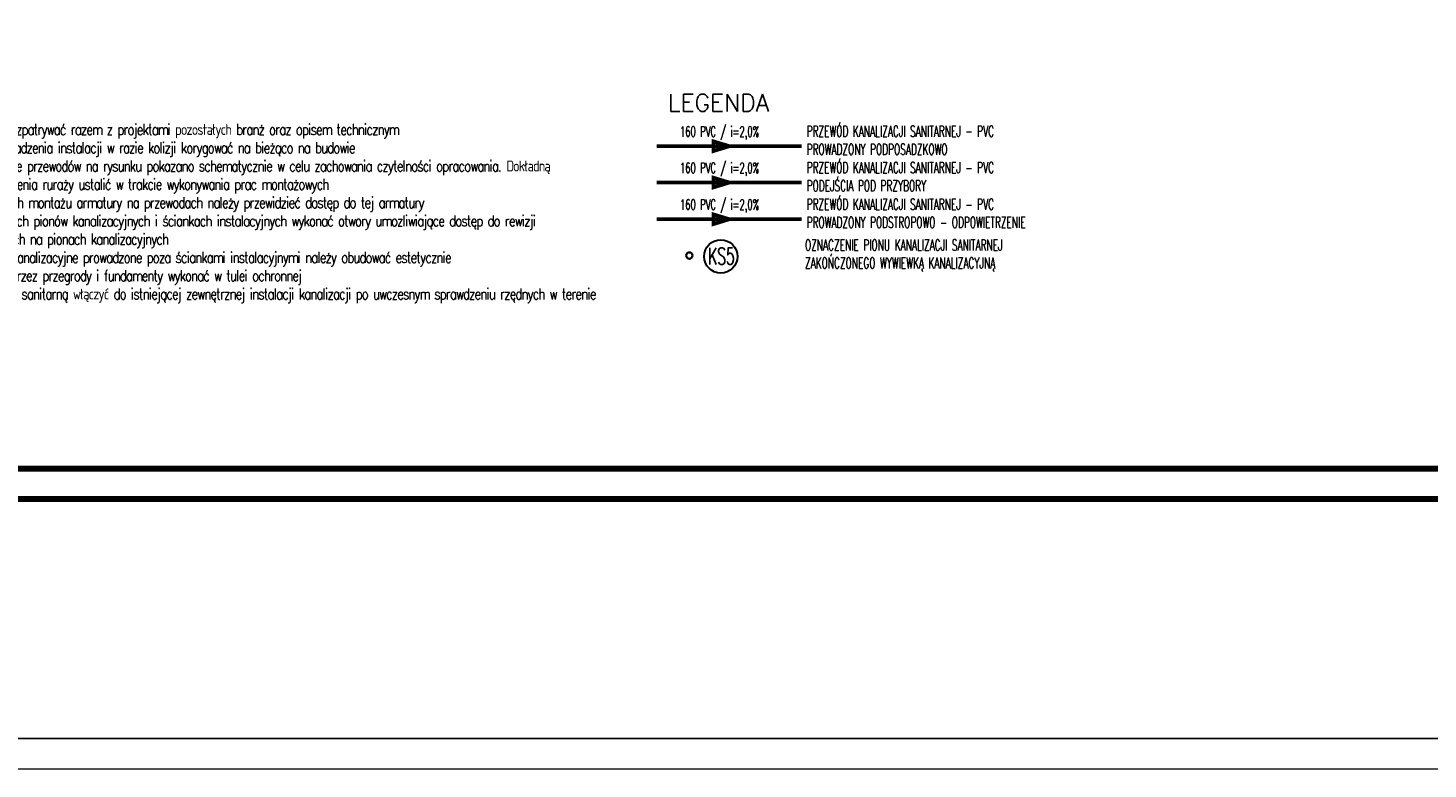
# Model space of a CAD drawing. Header units: millimetres. Extents: x 3698380 to 4312681, y 939872 to 1104488.
# Tile 40 of 93: x 3964475 to 3987465, y 1026822 to 1038986. Entities that reach past the tile are written whole.
import ezdxf
from ezdxf.lldxf.tags import DXFTag

# ---------------------------------------------------------------- set-up
doc = ezdxf.new("R2010")
doc.units = ezdxf.units.MM
doc.header["$LTSCALE"] = 10
doc.linetypes.add('ACAD_ISO10W100', pattern=[18, 12, -3, 0, -3])
doc.layers.add('253.Legenda_wodkan$0$6224-P-DG02$0$P-ANNO-TEXT-POL', color=137, linetype='Continuous')
doc.layers.add('__INST_opisy', color=3, linetype='Continuous')
for name, color, linetype, lineweight in [('253.Legenda_wodkan$0$_S_opis', 7, 'Continuous', 18), ('HVAC_KS_odpływowe', 22, 'Continuous', 35), ('HVAC_KS_podposadz', 96, 'DASHED', 60), ('HVAC_KS_podstropowa', 54, 'ACAD_ISO10W100', 35), ('HVAC_opis_woda', 4, 'Continuous', 13), ('IS_Grafika', 7, 'Continuous', 20), ('tabelka', 7, 'Continuous', 9)]:
    doc.layers.add(name, color=color, linetype=linetype, lineweight=lineweight)
doc.styles.add('253.Legenda_wodkan$0$simplex', font='simplex.shx')
doc.styles.add('OPIS1', font='ROMANS.SHX', dxfattribs={"width": 0.8})
tags = doc.linetypes.add('DASHED', pattern=[19.05, 12.7, -6.35]).pattern_tags.tags
tags[6:7] = [DXFTag(74, 4), DXFTag(75, 0), DXFTag(340, '0'), DXFTag(46, 1.0), DXFTag(50, 0.0), DXFTag(44, 0.0), DXFTag(45, 0.0)]
tags[4:5] = [DXFTag(74, 4), DXFTag(75, 0), DXFTag(340, '0'), DXFTag(46, 1.0), DXFTag(50, 0.0), DXFTag(44, 0.0), DXFTag(45, 0.0)]

msp = doc.modelspace()

# ---------------------------------------------------------------- linework, layer by layer
at = {"layer": '__INST_opisy', "ltscale": 2, "const_width": 100}
msp.add_lwpolyline([(3960356, 1060953), (4002356, 1060953), (4002356, 1031253), (3960356, 1031253), (3960356, 1060953)], dxfattribs=at)
msp.add_lwpolyline([(3960856, 1060453), (4001856, 1060453), (4001856, 1031753), (3960856, 1031753)], close=True, dxfattribs=at)
at = {"layer": 'DEFPOINTS'}
msp.add_lwpolyline([(3935140, 1027322), (3935140, 1085722), (4024140, 1085722), (4024140, 1027322)], close=True, dxfattribs=at)
at = {"layer": 'HVAC_KS_odpływowe', "const_width": 62.7}
msp.add_lwpolyline([(3977179, 1036449), (3974799, 1036449)], dxfattribs=at)
msp.add_lwpolyline([(3975731, 1036370), (3975731, 1036528), (3975990, 1036449)], close=True, dxfattribs=at)
at = {"layer": 'HVAC_KS_odpływowe'}
msp.add_circle((3975335, 1035251), 51.8, dxfattribs=at)
at = {"layer": 'HVAC_KS_podposadz', "const_width": 62.7}
msp.add_lwpolyline([(3975731, 1036967), (3975731, 1037125), (3975990, 1037046)], close=True, dxfattribs=at)
msp.add_lwpolyline([(3977179, 1037046), (3974799, 1037046)], dxfattribs=at)
at = {"layer": 'HVAC_KS_podstropowa', "const_width": 62.7}
msp.add_lwpolyline([(3975731, 1035768), (3975731, 1035926), (3975990, 1035847)], close=True, dxfattribs=at)
msp.add_lwpolyline([(3977179, 1035847), (3974799, 1035847)], dxfattribs=at)
at = {"layer": 'IS_Grafika', "lineweight": 30}
msp.add_circle((3975852, 1035237, 0), 274, dxfattribs=at)
at = {"layer": 'tabelka'}
for points in [[(3934640, 1026822), (3934640, 1086222), (4024640, 1086222), (4024640, 1026822)], [(3937140, 1027322), (3937140, 1085722), (4024140, 1085722), (4024140, 1027322)]]:
    msp.add_lwpolyline(points, close=True, dxfattribs=at)

# ---------------------------------------------------------------- texts
at = {"layer": '253.Legenda_wodkan$0$6224-P-DG02$0$P-ANNO-TEXT-POL', "color": 7, "style": '253.Legenda_wodkan$0$simplex', "width": 0.6}
for s, height, p in [('160 PVC / i=2,0%%% ', 169.67, (3975180, 1037202, 0)), ('PRZEWÓD KANALIZACJI SANITARNEJ - PVC', 180, (3977261, 1037202, 41)), ('PROWADZONY PODPOSADZKOWO', 180, (3977261, 1036904, 41)), ('160 PVC / i=2,0%%% ', 169.67, (3975180, 1036605, 0)), ('PRZEWÓD KANALIZACJI SANITARNEJ - PVC', 180, (3977261, 1036605, 41)), ('PODEJŚCIA POD PRZYBORY', 180, (3977261, 1036307, 41)), ('160 PVC / i=2,0%%% ', 169.67, (3975180, 1036003, 0)), ('PRZEWÓD KANALIZACJI SANITARNEJ - PVC', 180, (3977261, 1036003, 41)), ('PROWADZONY PODSTROPOWO - ODPOWIETRZENIE', 180, (3977261, 1035705, 41)), ('OZNACZENIE PIONU KANALIZACJI SANITARNEJ', 180, (3977234, 1035333)), ('ZAKOŃCZONEGO WYWIEWKĄ KANALIZACYJNĄ', 180, (3977234, 1035038))]:
    msp.add_text(s, height=height, dxfattribs=at).set_placement(p)
at = {"layer": '253.Legenda_wodkan$0$_S_opis', "style": '253.Legenda_wodkan$0$simplex'}
msp.add_text('LEGENDA', height=282.8, dxfattribs=at).set_placement((3974984, 1037618))
at = {"layer": 'HVAC_KS_odpływowe', "color": 0, "style": '253.Legenda_wodkan$0$simplex', "width": 0.6}
msp.add_text('KS5', height=277.2, dxfattribs=at).set_placement((3975645, 1035103, 0))
at = {"layer": 'HVAC_opis_woda', "color": 0, "insert": (3963118, 1037411), "char_height": 180, "attachment_point": 1, "rotation": 360, "style": 'OPIS1'}
msp.add_mtext_dynamic_manual_height_columns('{\\T0.85;1. Rysunek rozpatrywać razem z projektami pozostałych branż oraz opisem technicznym \\P2. Trasy prowadzenia instalacji w razie kolizji korygować na bieżąco na budowie\\P3. Prowadzenie przewodów na rysunku pokazano schematycznie w celu zachowania czytelności opracowania. Dokładną trasę prowadzenia ruraży ustalić w trakcie wykonywania prac montażowych\\P4. W miejscach montażu armatury na przewodach należy przewidzieć dostęp do tej armatury\\P5. W obudowach pionów kanalizacyjnych i ściankach instalacyjnych wykonać otwory umozliwiające dostęp do rewizji zamontowanych na pionach kanalizacyjnych\\P6. Przewody kanalizacyjne prowadzone poza ściankami instalacyjnymi należy obudować estetycznie\\P7. Przejścia przez przegrody i fundamenty wykonać w tulei ochronnej\\P8. Kanalizację sanitarną włączyć do istniejącej zewnętrznej instalacji kanalizacji po uwczesnym sprawdzeniu rzędnych w terenie}', width=11134.99, gutter_width=11473, heights=[3596], dxfattribs=at)

doc.saveas('drawing.dxf')
